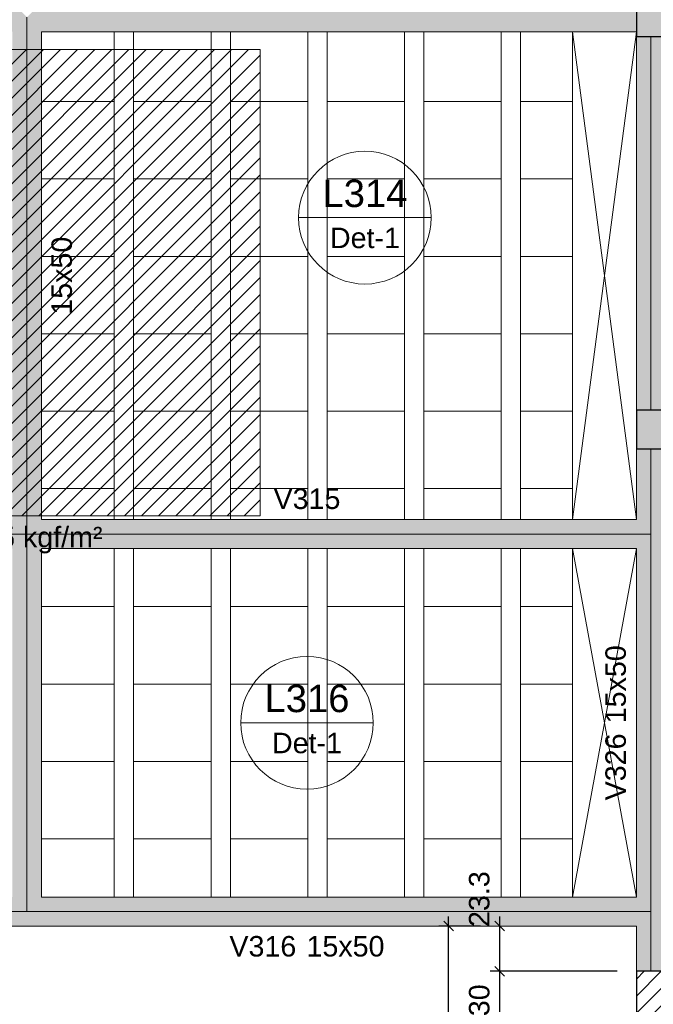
# Model space of a CAD drawing. Header units: millimetres. Extents: x 0 to 119, y 0 to 84.
# Tile 7 of 38: x 21.38 to 27.93, y 33.15 to 43.32. Entities that reach past the tile are written whole.
import ezdxf

# ---------------------------------------------------------------- set-up
doc = ezdxf.new("R2010")
doc.units = ezdxf.units.MM
doc.header["$MEASUREMENT"] = 0
doc.linetypes.add('NULL', pattern=[0])
doc.layers.get('0').update_dxf_attribs({"lineweight": 18})
for name, color, linetype, lineweight in [('FO-Aberturas', 7, 'Continuous', 5), ('FO-Cargas de parede', 15, 'Continuous', 5), ('FO-Cotas', 5, 'Continuous', 5), ('FO-Eixos', 5, 'Continuous', 5), ('FO-Hachura pilar que morre', 106, 'Continuous', 5), ('FO-Hachura pilar que passa', 19, 'Continuous', 5), ('FO-Hachura viga', 43, 'Continuous', 5), ('FO-Hachuras das lajes', 1, 'Continuous', 20), ('FO-Pilares', 4, 'Continuous', 30), ('FO-Textos das lajes', 3, 'Continuous', 20), ('FO-Textos das vigas', 7, 'Continuous', 5), ('FO-Vigas', 1, 'Continuous', 20)]:
    doc.layers.add(name, color=color, linetype=linetype, lineweight=lineweight)
doc.styles.add('Arial', font='txt')
doc.dimstyles.new('UM_50.000000', dxfattribs={"dimtxt": 0.18, "dimasz": 0.1, "dimexe": 0.1, "dimexo": 0.2, "dimgap": 0, "dimtad": 1, "dimtih": 1, "dimtoh": 1, "dimdec": 1, "dimlfac": 50, "dimzin": 0, "dimdsep": 46, "dimtxsty": 'Standard', "dimcen": 0.09, "dimdle": 0.1, "dimadec": 1, "dimazin": 2, "dimtfac": 1, "dimtdec": 4, "dimtofl": 0, "dimtmove": 0, "dimatfit": 3, "dimfxl": 1, "dimtolj": 1, "dimarcsym": 0})

# ---------------------------------------------------------------- blocks, each defined once
blk = doc.blocks.new('_Oblique')
at = {"color": 0, "linetype": 'ByBlock', "lineweight": -2}
blk.add_line((-0.5, -0.5), (0.5, 0.5), dxfattribs=at)
blk = doc.blocks.new('*D38')
at = {"layer": 'Defpoints', "color": 0}
for p in [(15.91, 33.857), (27.754, 26.4), (27.754, 24.86)]:
    blk.add_point(p, dxfattribs=at)
at = {"layer": 'FO-Cotas', "color": 0, "lineweight": -2}
for p, q in [((15.91, 33.657), (15.91, 24.76)), ((27.754, 26.2), (27.754, 24.76)), ((15.81, 24.86), (27.854, 24.86))]:
    blk.add_line(p, q, dxfattribs=at)
at = {"layer": 'FO-Cotas', "color": 0, "lineweight": -2, "xscale": 0.1, "yscale": 0.1, "zscale": 0.1, "rotation": 180}
blk.add_blockref('_Oblique', (15.91, 24.86), dxfattribs=at)
at = {"layer": 'FO-Cotas', "color": 0, "lineweight": -2, "xscale": 0.1, "yscale": 0.1, "zscale": 0.1}
blk.add_blockref('_Oblique', (27.754, 24.86), dxfattribs=at)
at = {"layer": 'FO-Cotas', "color": 7, "insert": (21.832, 25.072), "char_height": 0.2118, "attachment_point": 5, "style": 'Arial'}
blk.add_mtext('\\A1;592.2', dxfattribs=at)
blk = doc.blocks.new('*D54')
at = {"layer": 'Defpoints', "color": 0}
for p in [(15.31, 33.857), (84.611, 26.272), (84.611, 24.331)]:
    blk.add_point(p, dxfattribs=at)
at = {"layer": 'FO-Cotas', "color": 0, "lineweight": -2}
for p, q in [((15.31, 33.657), (15.31, 24.231)), ((84.611, 26.072), (84.611, 24.231)), ((15.21, 24.331), (84.711, 24.331))]:
    blk.add_line(p, q, dxfattribs=at)
at = {"layer": 'FO-Cotas', "color": 0, "lineweight": -2, "xscale": 0.1, "yscale": 0.1, "zscale": 0.1, "rotation": 180}
blk.add_blockref('_Oblique', (15.31, 24.331), dxfattribs=at)
at = {"layer": 'FO-Cotas', "color": 0, "lineweight": -2, "xscale": 0.1, "yscale": 0.1, "zscale": 0.1}
blk.add_blockref('_Oblique', (84.611, 24.331), dxfattribs=at)
at = {"layer": 'FO-Cotas', "color": 7, "insert": (49.961, 24.542), "char_height": 0.2118, "attachment_point": 5, "style": 'Arial'}
blk.add_mtext('\\A1;3465', dxfattribs=at)
blk = doc.blocks.new('*D58')
at = {"layer": 'Defpoints', "color": 0}
for p in [(26.342, 33.491), (27.754, 33.491), (27.754, 32.891)]:
    blk.add_point(p, dxfattribs=at)
at = {"layer": 'FO-Cotas', "color": 0, "lineweight": -2}
for p, q in [((26.342, 32.791), (26.342, 33.591)), ((27.554, 33.491), (26.242, 33.491)), ((27.554, 32.891), (26.242, 32.891))]:
    blk.add_line(p, q, dxfattribs=at)
at = {"layer": 'FO-Cotas', "color": 0, "lineweight": -2, "xscale": 0.1, "yscale": 0.1, "zscale": 0.1}
for p, rotation in [((26.342, 33.491), 90), ((26.342, 32.891), 270)]:
    blk.add_blockref('_Oblique', p, dxfattribs=dict(at, rotation=rotation))
at = {"layer": 'FO-Cotas', "color": 7, "insert": (26.13, 33.191), "char_height": 0.2118, "attachment_point": 5, "rotation": 90, "style": 'Arial'}
blk.add_mtext('\\A1;30', dxfattribs=at)
blk = doc.blocks.new('*D59')
at = {"layer": 'Defpoints', "color": 0}
for p in [(26.342, 33.957), (26.342, 33.957), (27.754, 33.491)]:
    blk.add_point(p, dxfattribs=at)
at = {"layer": 'FO-Cotas', "color": 0, "lineweight": -2}
for p, q in [((26.342, 33.391), (26.342, 34.057)), ((27.554, 33.491), (26.242, 33.491))]:
    blk.add_line(p, q, dxfattribs=at)
at = {"layer": 'FO-Cotas', "color": 0, "lineweight": -2, "xscale": 0.1, "yscale": 0.1, "zscale": 0.1}
for p, rotation in [((26.342, 33.957), 90), ((26.342, 33.491), 270)]:
    blk.add_blockref('_Oblique', p, dxfattribs=dict(at, rotation=rotation))
at = {"layer": 'FO-Cotas', "color": 7, "insert": (26.13, 34.236), "char_height": 0.2118, "attachment_point": 5, "rotation": 90, "style": 'Arial'}
blk.add_mtext('\\A1;23.3', dxfattribs=at)
blk = doc.blocks.new('*D70')
at = {"layer": 'Defpoints', "color": 0}
for p in [(25.812, 33.957), (26.342, 33.957), (27.754, 26.4)]:
    blk.add_point(p, dxfattribs=at)
at = {"layer": 'FO-Cotas', "color": 0, "lineweight": -2}
for p, q in [((25.812, 26.3), (25.812, 34.057)), ((26.142, 33.957), (25.712, 33.957)), ((27.554, 26.4), (25.712, 26.4))]:
    blk.add_line(p, q, dxfattribs=at)
at = {"layer": 'FO-Cotas', "color": 0, "lineweight": -2, "xscale": 0.1, "yscale": 0.1, "zscale": 0.1}
for p, rotation in [((25.812, 33.957), 90), ((25.812, 26.4), 270)]:
    blk.add_blockref('_Oblique', p, dxfattribs=dict(at, rotation=rotation))
at = {"layer": 'FO-Cotas', "color": 7, "insert": (25.6, 30.179), "char_height": 0.2118, "attachment_point": 5, "rotation": 90, "style": 'Arial'}
blk.add_mtext('\\A1;377.9', dxfattribs=at)

msp = doc.modelspace()

# ---------------------------------------------------------------- hatches: boundary and pattern name
at = {"layer": 'FO-Cargas de parede', "linetype": 'Continuous'}
h = msp.add_hatch(dxfattribs=at)
h.set_pattern_fill('ANSI31', color=15, style=0)
h.paths.add_polyline_path([(19.0436, 38.1942), (23.8636, 38.1942), (23.8636, 43.0142), (19.0436, 43.0142), (19.0436, 38.1942)])
at = {"layer": 'FO-Hachura pilar que morre', "linetype": 'Continuous'}
for points in [[(28.5536, 43.1458), (28.5536, 43.3458), (28.5536, 43.5458), (28.1536, 43.5458), (27.7536, 43.5458), (27.7536, 43.3458), (27.7536, 43.1458), (28.1536, 43.1458)], [(28.4536, 38.8872), (28.4536, 39.0872), (28.4536, 39.2872), (28.1036, 39.2872), (27.7536, 39.2872), (27.7536, 39.0872), (27.7536, 38.8872), (28.1036, 38.8872)]]:
    msp.add_hatch(color=106, dxfattribs=at).paths.add_polyline_path(points)
at = {"layer": 'FO-Hachura pilar que passa', "linetype": 'Continuous'}
h = msp.add_hatch(dxfattribs=at)
h.set_pattern_fill('ANSI31', color=19, style=0)
h.paths.add_polyline_path([(27.7536, 32.8912), (27.9536, 32.8912), (28.1536, 32.8912), (28.1536, 33.1912), (28.1536, 33.4912), (27.9536, 33.4912), (27.7536, 33.4912), (27.7536, 33.1912)])
at = {"layer": 'FO-Hachura viga', "linetype": 'Continuous'}
for points in [[(21.4536, 43.346), (21.4536, 43.346), (21.3036, 43.496), (15.8102, 43.496), (15.8102, 43.196), (21.3036, 43.196), (21.4536, 43.346)], [(27.0938, 43.496), (27.0938, 43.496), (21.6036, 43.496), (21.4536, 43.346), (21.6036, 43.196), (27.0938, 43.196), (27.0938, 43.496)], [(27.7538, 43.496), (27.7538, 43.496), (27.0938, 43.496), (27.0938, 43.196), (27.7538, 43.196), (27.7538, 43.496)], [(21.6036, 38.1574), (21.6036, 38.1574), (21.6036, 43.196), (21.4536, 43.346), (21.3036, 43.196), (21.3036, 38.1574), (21.4536, 38.0074), (21.6036, 38.1574)], [(28.0538, 43.146), (28.0538, 43.146), (27.7538, 43.146), (27.7538, 39.2872), (28.0538, 39.2872), (28.0538, 43.146)], [(28.0538, 38.8872), (28.0538, 38.8872), (27.7538, 38.8872), (27.7538, 38.1574), (27.9038, 38.0074), (28.0538, 38.0074), (28.0538, 38.8872)], [(21.4536, 38.0074), (21.4536, 38.0074), (21.3036, 38.1574), (15.6102, 38.1574), (15.4602, 38.0074), (15.6102, 37.8574), (21.3036, 37.8574), (21.4536, 38.0074)], [(27.0938, 38.1574), (27.0938, 38.1574), (21.6036, 38.1574), (21.4536, 38.0074), (21.6036, 37.8574), (27.0938, 37.8574), (27.0938, 38.1574)], [(27.9038, 38.0074), (27.9038, 38.0074), (27.7538, 38.1574), (27.0938, 38.1574), (27.0938, 37.8574), (27.7538, 37.8574), (27.9038, 38.0074)], [(21.6036, 34.2574), (21.6036, 34.2574), (21.6036, 37.8574), (21.4536, 38.0074), (21.3036, 37.8574), (21.3036, 34.2574), (21.4536, 34.1074), (21.6036, 34.2574)], [(28.0538, 38.0074), (28.0538, 38.0074), (27.9038, 38.0074), (27.7538, 37.8574), (27.7538, 34.2574), (27.9038, 34.1074), (28.0538, 34.1074), (28.0538, 38.0074)], [(21.4536, 34.1074), (21.4536, 34.1074), (21.3036, 34.2574), (15.9102, 34.2574), (15.9102, 33.9574), (21.4536, 33.9574), (21.4536, 34.1074)], [(27.0938, 34.2574), (27.0938, 34.2574), (21.6036, 34.2574), (21.4536, 34.1074), (21.4536, 33.9574), (27.0938, 33.9574), (27.0938, 34.2574)], [(27.9038, 34.1074), (27.9038, 34.1074), (27.7538, 34.2574), (27.0938, 34.2574), (27.0938, 33.9574), (27.7538, 33.9574), (27.9038, 34.1074)], [(28.0538, 34.1074), (28.0538, 34.1074), (27.9038, 34.1074), (27.7538, 33.9574), (27.7538, 33.4912), (28.0538, 33.4912), (28.0538, 34.1074)]]:
    msp.add_hatch(color=43, dxfattribs=at).paths.add_polyline_path(points)

# ---------------------------------------------------------------- linework, layer by layer
at = {"layer": 'FO-Aberturas'}
for p, q in [((27.7536, 43.1962), (27.0936, 38.1572)), ((27.0936, 43.1962), (27.7536, 38.1572)), ((27.0936, 34.2572), (27.7536, 37.8572)), ((27.7536, 34.2572), (27.0936, 37.8572))]:
    msp.add_line(p, q, dxfattribs=at)
at = {"layer": 'FO-Cargas de parede'}
msp.add_lwpolyline([(19.0436, 38.1942), (23.8636, 38.1942), (23.8636, 43.0142), (19.0436, 43.0142), (19.0436, 38.1942)], close=True, dxfattribs=at)
at = {"layer": 'FO-Eixos'}
for p, q in [((21.4536, 38.0074), (21.4536, 43.3458)), ((27.9036, 39.2872), (27.9036, 43.1458)), ((27.9036, 38.0074), (27.9036, 38.8872)), ((15.4602, 38.0074), (21.4536, 38.0074)), ((21.4536, 38.0074), (27.0936, 38.0074)), ((21.4536, 34.1074), (21.4536, 38.0074)), ((27.0936, 38.0074), (27.9036, 38.0074)), ((27.9036, 34.1074), (27.9036, 38.0074)), ((15.9102, 34.1074), (21.4536, 34.1074)), ((21.4536, 34.1074), (27.0936, 34.1074)), ((27.0936, 34.1074), (27.9036, 34.1074)), ((27.9036, 33.4912), (27.9036, 34.1074))]:
    msp.add_line(p, q, dxfattribs=at)
for points in [[(21.6036, 42.4762), (22.3566, 42.4762), (22.3566, 43.1962)], [(22.5566, 43.1962), (22.5566, 42.4762), (23.3566, 42.4762), (23.3566, 43.1962)], [(23.5566, 43.1962), (23.5566, 42.4762), (24.3566, 42.4762), (24.3566, 43.1962)], [(24.5566, 43.1962), (24.5566, 42.4762), (25.3566, 42.4762), (25.3566, 43.1962)], [(25.5566, 43.1962), (25.5566, 42.4762), (26.3566, 42.4762), (26.3566, 43.1962)], [(26.5566, 43.1962), (26.5566, 42.4762), (27.0936, 42.4762)], [(21.6036, 41.6762), (22.3566, 41.6762), (22.3566, 42.4762), (21.6036, 42.4762)], [(27.0936, 42.4762), (26.5566, 42.4762), (26.5566, 41.6762), (27.0936, 41.6762)], [(21.6036, 40.8762), (22.3566, 40.8762), (22.3566, 41.6762), (21.6036, 41.6762)], [(27.0936, 41.6762), (26.5566, 41.6762), (26.5566, 40.8762), (27.0936, 40.8762)], [(21.6036, 40.0762), (22.3566, 40.0762), (22.3566, 40.8762), (21.6036, 40.8762)], [(27.0936, 40.8762), (26.5566, 40.8762), (26.5566, 40.0762), (27.0936, 40.0762)], [(21.6036, 39.2762), (22.3566, 39.2762), (22.3566, 40.0762), (21.6036, 40.0762)], [(27.0936, 40.0762), (26.5566, 40.0762), (26.5566, 39.2762), (27.0936, 39.2762)], [(21.6036, 38.4762), (22.3566, 38.4762), (22.3566, 39.2762), (21.6036, 39.2762)], [(27.0936, 39.2762), (26.5566, 39.2762), (26.5566, 38.4762), (27.0936, 38.4762)], [(22.3566, 38.1572), (22.3566, 38.4762), (21.6036, 38.4762)], [(23.3566, 38.1572), (23.3566, 38.4762), (22.5566, 38.4762), (22.5566, 38.1572)], [(24.3566, 38.1572), (24.3566, 38.4762), (23.5566, 38.4762), (23.5566, 38.1572)], [(25.3566, 38.1572), (25.3566, 38.4762), (24.5566, 38.4762), (24.5566, 38.1572)], [(26.3566, 38.1572), (26.3566, 38.4762), (25.5566, 38.4762), (25.5566, 38.1572)], [(27.0936, 38.4762), (26.5566, 38.4762), (26.5566, 38.1572)], [(21.6036, 37.2572), (22.3566, 37.2572), (22.3566, 37.8572)], [(22.5566, 37.8572), (22.5566, 37.2572), (23.3566, 37.2572), (23.3566, 37.8572)], [(23.5566, 37.8572), (23.5566, 37.2572), (24.3566, 37.2572), (24.3566, 37.8572)], [(24.5566, 37.8572), (24.5566, 37.2572), (25.3566, 37.2572), (25.3566, 37.8572)], [(25.5566, 37.8572), (25.5566, 37.2572), (26.3566, 37.2572), (26.3566, 37.8572)], [(26.5566, 37.8572), (26.5566, 37.2572), (27.0936, 37.2572)], [(21.6036, 36.4572), (22.3566, 36.4572), (22.3566, 37.2572), (21.6036, 37.2572)], [(27.0936, 37.2572), (26.5566, 37.2572), (26.5566, 36.4572), (27.0936, 36.4572)], [(21.6036, 35.6572), (22.3566, 35.6572), (22.3566, 36.4572), (21.6036, 36.4572)], [(27.0936, 36.4572), (26.5566, 36.4572), (26.5566, 35.6572), (27.0936, 35.6572)], [(21.6036, 34.8572), (22.3566, 34.8572), (22.3566, 35.6572), (21.6036, 35.6572)], [(27.0936, 35.6572), (26.5566, 35.6572), (26.5566, 34.8572), (27.0936, 34.8572)], [(22.3566, 34.2572), (22.3566, 34.8572), (21.6036, 34.8572)], [(23.3566, 34.2572), (23.3566, 34.8572), (22.5566, 34.8572), (22.5566, 34.2572)], [(24.3566, 34.2572), (24.3566, 34.8572), (23.5566, 34.8572), (23.5566, 34.2572)], [(25.3566, 34.2572), (25.3566, 34.8572), (24.5566, 34.8572), (24.5566, 34.2572)], [(26.3566, 34.2572), (26.3566, 34.8572), (25.5566, 34.8572), (25.5566, 34.2572)], [(27.0936, 34.8572), (26.5566, 34.8572), (26.5566, 34.2572)]]:
    msp.add_lwpolyline(points, dxfattribs=at)
for points in [[(23.3566, 41.6762), (23.3566, 42.4762), (22.5566, 42.4762), (22.5566, 41.6762), (23.3566, 41.6762)], [(24.3566, 41.6762), (24.3566, 42.4762), (23.5566, 42.4762), (23.5566, 41.6762), (24.3566, 41.6762)], [(25.3566, 41.6762), (25.3566, 42.4762), (24.5566, 42.4762), (24.5566, 41.6762), (25.3566, 41.6762)], [(26.3566, 41.6762), (26.3566, 42.4762), (25.5566, 42.4762), (25.5566, 41.6762), (26.3566, 41.6762)], [(23.3566, 40.8762), (23.3566, 41.6762), (22.5566, 41.6762), (22.5566, 40.8762), (23.3566, 40.8762)], [(24.3566, 40.8762), (24.3566, 41.6762), (23.5566, 41.6762), (23.5566, 40.8762), (24.3566, 40.8762)], [(25.3566, 40.8762), (25.3566, 41.6762), (24.5566, 41.6762), (24.5566, 40.8762), (25.3566, 40.8762)], [(26.3566, 40.8762), (26.3566, 41.6762), (25.5566, 41.6762), (25.5566, 40.8762), (26.3566, 40.8762)], [(23.3566, 40.0762), (23.3566, 40.8762), (22.5566, 40.8762), (22.5566, 40.0762), (23.3566, 40.0762)], [(24.3566, 40.0762), (24.3566, 40.8762), (23.5566, 40.8762), (23.5566, 40.0762), (24.3566, 40.0762)], [(25.3566, 40.0762), (25.3566, 40.8762), (24.5566, 40.8762), (24.5566, 40.0762), (25.3566, 40.0762)], [(26.3566, 40.0762), (26.3566, 40.8762), (25.5566, 40.8762), (25.5566, 40.0762), (26.3566, 40.0762)], [(23.3566, 39.2762), (23.3566, 40.0762), (22.5566, 40.0762), (22.5566, 39.2762), (23.3566, 39.2762)], [(24.3566, 39.2762), (24.3566, 40.0762), (23.5566, 40.0762), (23.5566, 39.2762), (24.3566, 39.2762)], [(25.3566, 39.2762), (25.3566, 40.0762), (24.5566, 40.0762), (24.5566, 39.2762), (25.3566, 39.2762)], [(26.3566, 39.2762), (26.3566, 40.0762), (25.5566, 40.0762), (25.5566, 39.2762), (26.3566, 39.2762)], [(23.3566, 38.4762), (23.3566, 39.2762), (22.5566, 39.2762), (22.5566, 38.4762), (23.3566, 38.4762)], [(24.3566, 38.4762), (24.3566, 39.2762), (23.5566, 39.2762), (23.5566, 38.4762), (24.3566, 38.4762)], [(25.3566, 38.4762), (25.3566, 39.2762), (24.5566, 39.2762), (24.5566, 38.4762), (25.3566, 38.4762)], [(26.3566, 38.4762), (26.3566, 39.2762), (25.5566, 39.2762), (25.5566, 38.4762), (26.3566, 38.4762)], [(23.3566, 36.4572), (23.3566, 37.2572), (22.5566, 37.2572), (22.5566, 36.4572), (23.3566, 36.4572)], [(24.3566, 36.4572), (24.3566, 37.2572), (23.5566, 37.2572), (23.5566, 36.4572), (24.3566, 36.4572)], [(25.3566, 36.4572), (25.3566, 37.2572), (24.5566, 37.2572), (24.5566, 36.4572), (25.3566, 36.4572)], [(26.3566, 36.4572), (26.3566, 37.2572), (25.5566, 37.2572), (25.5566, 36.4572), (26.3566, 36.4572)], [(23.3566, 35.6572), (23.3566, 36.4572), (22.5566, 36.4572), (22.5566, 35.6572), (23.3566, 35.6572)], [(24.3566, 35.6572), (24.3566, 36.4572), (23.5566, 36.4572), (23.5566, 35.6572), (24.3566, 35.6572)], [(25.3566, 35.6572), (25.3566, 36.4572), (24.5566, 36.4572), (24.5566, 35.6572), (25.3566, 35.6572)], [(26.3566, 35.6572), (26.3566, 36.4572), (25.5566, 36.4572), (25.5566, 35.6572), (26.3566, 35.6572)], [(23.3566, 34.8572), (23.3566, 35.6572), (22.5566, 35.6572), (22.5566, 34.8572), (23.3566, 34.8572)], [(24.3566, 34.8572), (24.3566, 35.6572), (23.5566, 35.6572), (23.5566, 34.8572), (24.3566, 34.8572)], [(25.3566, 34.8572), (25.3566, 35.6572), (24.5566, 35.6572), (24.5566, 34.8572), (25.3566, 34.8572)], [(26.3566, 34.8572), (26.3566, 35.6572), (25.5566, 35.6572), (25.5566, 34.8572), (26.3566, 34.8572)]]:
    msp.add_lwpolyline(points, close=True, dxfattribs=at)
at = {"layer": 'FO-Hachuras das lajes'}
for p, q in [((22.3566, 38.1572), (22.3566, 43.1962)), ((22.5566, 38.1572), (22.5566, 43.1962)), ((23.3566, 38.1572), (23.3566, 43.1962)), ((23.5566, 38.1572), (23.5566, 43.1962)), ((24.3566, 38.1572), (24.3566, 43.1962)), ((24.5566, 38.1572), (24.5566, 43.1962)), ((25.3566, 38.1572), (25.3566, 43.1962)), ((25.5566, 38.1572), (25.5566, 43.1962)), ((26.3566, 38.1572), (26.3566, 43.1962)), ((26.5566, 38.1572), (26.5566, 43.1962)), ((22.3566, 34.2572), (22.3566, 37.8572)), ((22.5566, 34.2572), (22.5566, 37.8572)), ((23.3566, 34.2572), (23.3566, 37.8572)), ((23.5566, 34.2572), (23.5566, 37.8572)), ((24.3566, 34.2572), (24.3566, 37.8572)), ((24.5566, 34.2572), (24.5566, 37.8572)), ((25.3566, 34.2572), (25.3566, 37.8572)), ((25.5566, 34.2572), (25.5566, 37.8572)), ((26.3566, 34.2572), (26.3566, 37.8572)), ((26.5566, 34.2572), (26.5566, 37.8572))]:
    msp.add_line(p, q, dxfattribs=at)
at = {"layer": 'FO-Pilares'}
for points in [[(28.5536, 43.1458), (28.5536, 43.3458), (28.5536, 43.5458), (28.1536, 43.5458), (27.7536, 43.5458), (27.7536, 43.3458), (27.7536, 43.1458), (28.1536, 43.1458), (28.5536, 43.1458)], [(28.4536, 38.8872), (28.4536, 39.0872), (28.4536, 39.2872), (28.1036, 39.2872), (27.7536, 39.2872), (27.7536, 39.0872), (27.7536, 38.8872), (28.1036, 38.8872), (28.4536, 38.8872)], [(27.7536, 32.8912), (27.9536, 32.8912), (28.1536, 32.8912), (28.1536, 33.1912), (28.1536, 33.4912), (27.9536, 33.4912), (27.7536, 33.4912), (27.7536, 33.1912), (27.7536, 32.8912)]]:
    msp.add_lwpolyline(points, close=True, dxfattribs=at)
at = {"layer": 'FO-Textos das lajes'}
for p, q in [((24.2623, 41.2757), (25.6331, 41.2757)), ((23.6632, 36.0574), (25.034, 36.0574))]:
    msp.add_line(p, q, dxfattribs=at)
for centre in [(24.9477, 41.2757), (24.3486, 36.0574)]:
    msp.add_circle(centre, 0.6854, dxfattribs=at)
at = {"layer": 'FO-Vigas'}
for p, q in [((21.6036, 43.1958), (27.0936, 43.1958)), ((21.6036, 38.1574), (21.6036, 43.1958)), ((27.0936, 38.1574), (27.0936, 43.1958)), ((27.0936, 43.1958), (27.7536, 43.1958)), ((27.7536, 39.2872), (27.7536, 43.1458)), ((27.7536, 38.1574), (27.7536, 38.8872)), ((21.6036, 38.1574), (27.0936, 38.1574)), ((27.0936, 38.1574), (27.7536, 38.1574)), ((21.6036, 37.8574), (27.0936, 37.8574)), ((21.6036, 34.2574), (21.6036, 37.8574)), ((27.0936, 34.2574), (27.0936, 37.8574)), ((27.0936, 37.8574), (27.7536, 37.8574)), ((27.7536, 34.2574), (27.7536, 37.8574)), ((21.6036, 34.2574), (27.0936, 34.2574)), ((27.0936, 34.2574), (27.7536, 34.2574)), ((15.9102, 33.9574), (21.4536, 33.9574)), ((21.4536, 33.9574), (27.0936, 33.9574)), ((27.0936, 33.9574), (27.7536, 33.9574)), ((27.7536, 33.4912), (27.7536, 33.9574))]:
    msp.add_line(p, q, dxfattribs=at)

# ---------------------------------------------------------------- texts
at = {"layer": 'FO-Cargas de parede', "linetype": 'NULL', "insert": (21.4536, 37.8062), "char_height": 0.2118, "width": 3.062559, "attachment_point": 8, "line_spacing_factor": 0.798, "style": 'Arial'}
msp.add_mtext('1725 kgf/m²', dxfattribs=at)
at = {"layer": 'FO-Textos das lajes', "linetype": 'NULL', "attachment_point": 8, "line_spacing_factor": 0.798, "style": 'Arial'}
for s, insert, char_height, width in [('L314', (24.9476, 41.3814), 0.2824, 1.735195), ('Det-1', (24.9476, 40.9581), 0.2118, 1.418281), ('L316', (24.3486, 36.1634), 0.2824, 1.735195), ('Det-1', (24.3486, 35.7401), 0.2118, 1.418281)]:
    msp.add_mtext(s, dxfattribs=dict(at, insert=insert, char_height=char_height, width=width))
at = {"layer": 'FO-Textos das vigas', "linetype": 'NULL', "char_height": 0.2118, "rotation": 90.00021, "line_spacing_factor": 0.798, "style": 'Arial'}
for s, insert, width, attachment_point in [('15x50', (21.9217, 40.6762), 1.580273, 8), ('15x50', (27.6477, 36.0522), 1.580273, 7), ('V326', (27.6477, 35.9472), 1.354561, 9)]:
    msp.add_mtext(s, dxfattribs=dict(at, insert=insert, width=width, attachment_point=attachment_point))
at = {"layer": 'FO-Textos das vigas', "linetype": 'NULL', "char_height": 0.2118, "line_spacing_factor": 0.798, "style": 'Arial'}
for s, insert, width, attachment_point in [('V315', (24.3486, 38.2631), 1.354561, 8), ('V316', (24.2376, 33.6401), 1.354561, 9), ('15x50', (24.3436, 33.6401), 1.580273, 7)]:
    msp.add_mtext(s, dxfattribs=dict(at, insert=insert, width=width, attachment_point=attachment_point))

# ---------------------------------------------------------------- dimensions: what is measured, and where the dimension line sits
at = {"layer": 'FO-Cotas'}
for base, p1, p2, override, picture, middle in [((26.3416, 33.9574), (27.7536, 33.4912), (26.3416, 33.9574), {"dimtxt": 0.2118, "dimasz": 0.1, "dimexe": 0.1, "dimexo": 0.2, "dimtad": 1, "dimtih": 0, "dimtoh": 0, "dimdec": 1, "dimlfac": 50, "dimzin": 8, "dimtxsty": 'Arial', "dimblk": 'Oblique', "dimblk1": 'Oblique', "dimblk2": 'Oblique', "dimsah": 1, "dimdle": 0.1, "dimse1": 0, "dimse2": 1, "dimclrt": 7, "dimadec": 1, "dimazin": 3, "dimtmove": 2, "dimldrblk": 'Oblique'}, '*D59', (26.1298, 34.2356)), ((25.8121, 33.9574), (27.7536, 26.3996), (26.3416, 33.9574), {"dimtxt": 0.2118, "dimasz": 0.1, "dimexe": 0.1, "dimexo": 0.2, "dimtad": 1, "dimtih": 0, "dimtoh": 0, "dimdec": 1, "dimlfac": 50, "dimzin": 8, "dimtxsty": 'Arial', "dimblk": 'Oblique', "dimblk1": 'Oblique', "dimblk2": 'Oblique', "dimsah": 1, "dimdle": 0.1, "dimse1": 0, "dimse2": 0, "dimclrt": 7, "dimadec": 1, "dimazin": 3, "dimtmove": 2, "dimldrblk": 'Oblique'}, '*D70', (25.6003, 30.1785)), ((26.3416, 33.4912), (27.7536, 32.8912), (27.7536, 33.4912), {"dimtxt": 0.2118, "dimasz": 0.1, "dimexe": 0.1, "dimexo": 0.2, "dimtad": 1, "dimtih": 0, "dimtoh": 0, "dimdec": 1, "dimlfac": 50, "dimzin": 8, "dimtxsty": 'Arial', "dimblk": 'Oblique', "dimblk1": 'Oblique', "dimblk2": 'Oblique', "dimsah": 1, "dimdle": 0.1, "dimse1": 0, "dimse2": 0, "dimclrt": 7, "dimadec": 1, "dimazin": 3, "dimtmove": 2, "dimldrblk": 'Oblique'}, '*D58', (26.1298, 33.1912))]:
    dim = msp.add_linear_dim(base=base, p1=p1, p2=p2, angle=90, dimstyle='UM_50.000000', override=override, dxfattribs=at)
    dim.commit()
    dim.dimension.update_dxf_attribs({"geometry": picture, "text_midpoint": middle, "dimtype": 160, "text_rotation": 90})
for base, p1, p2, picture, middle in [((84.6108, 24.3305), (15.3102, 33.8574), (84.6108, 26.272), '*D54', (49.9605, 24.5423)), ((27.7536, 24.86), (15.9102, 33.8574), (27.7536, 26.3996), '*D38', (21.8319, 25.0718))]:
    dim = msp.add_linear_dim(base=base, p1=p1, p2=p2, dimstyle='UM_50.000000', override={"dimtxt": 0.2118, "dimasz": 0.1, "dimexe": 0.1, "dimexo": 0.2, "dimtad": 1, "dimtih": 0, "dimtoh": 0, "dimdec": 1, "dimlfac": 50, "dimzin": 8, "dimtxsty": 'Arial', "dimblk": 'Oblique', "dimblk1": 'Oblique', "dimblk2": 'Oblique', "dimsah": 1, "dimdle": 0.1, "dimse1": 0, "dimse2": 0, "dimclrt": 7, "dimadec": 1, "dimazin": 3, "dimtmove": 2, "dimldrblk": 'Oblique'}, dxfattribs=at)
    dim.commit()
    dim.dimension.update_dxf_attribs({"geometry": picture, "text_midpoint": middle, "dimtype": 160})

doc.saveas('drawing.dxf')
